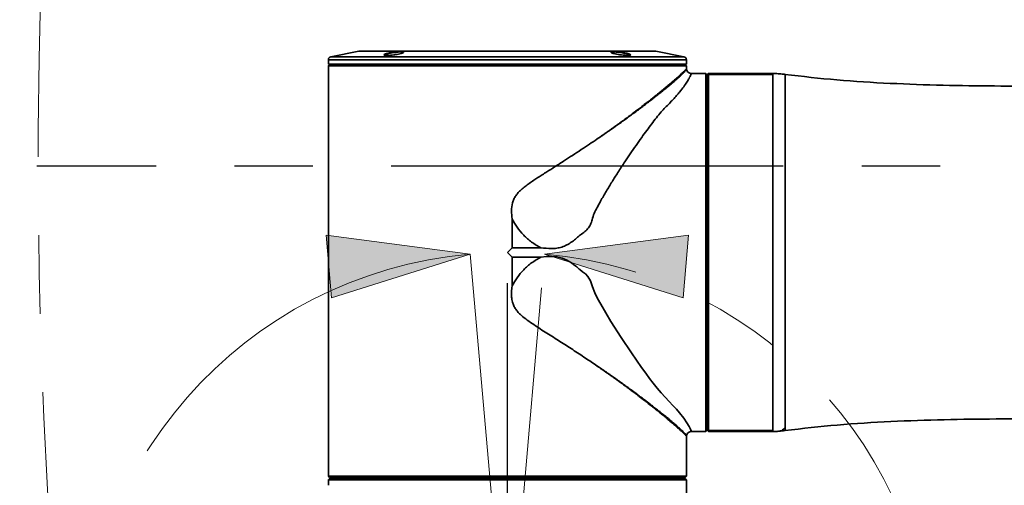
# Model space of a CAD drawing. Header units: millimetres. Extents: x 0 to 840, y 0 to 594.
# Tile 18 of 28: x 445 to 476, y 362 to 377. Entities that reach past the tile are written whole.
import ezdxf

# ---------------------------------------------------------------- set-up
doc = ezdxf.new("R2010")
doc.units = ezdxf.units.MM
doc.linetypes.add('CENTERX2', pattern=[20.32, 12.7, -2.54, 2.54, -2.54])
doc.layers.get('0').update_dxf_attribs({"lineweight": 18})
doc.layers.add('中心线层', color=6, linetype='CENTERX2', lineweight=25)
doc.layers.add('标注层', color=150, linetype='Continuous', lineweight=18)
doc.styles.add('SLDTEXTSTYLE1', font='txt', dxfattribs={"width": 0.7})

# ---------------------------------------------------------------- blocks, each defined once
blk = doc.blocks.new('块1')
at = {"linetype": 'Continuous'}
blk.add_hatch(color=7, dxfattribs=at).paths.add_polyline_path([(1094.87, 1153.97), (1089.77, 1130.97), (1099.97, 1130.97)], flags=0)
at = {"color": 7, "linetype": 'Continuous', "lineweight": 18}
for p, q in [((1094.87, 1153.97), (1089.77, 1130.97)), ((1099.97, 1130.97), (1094.87, 1153.97)), ((1089.77, 1130.97), (1099.97, 1130.97))]:
    blk.add_line(p, q, dxfattribs=at)
blk = doc.blocks.new('SW_CENTERMARKSYMBOL_5')
at = {"layer": '中心线层', "color": 0}
blk.add_line((-0.1, 0), (-186.85, 0), dxfattribs=at)
blk = doc.blocks.new('SW_CENTERMARKSYMBOL_6')
at = {"layer": '中心线层', "color": 0}
blk.add_line((0, 0.1), (0, 13.85), dxfattribs=at)

msp = doc.modelspace()

# ---------------------------------------------------------------- linework, layer by layer
at = {"color": 7, "linetype": 'Continuous', "lineweight": 35}
for p, q in [((455.493, 375.691), (454.588, 375.51)), ((464.16, 375.608), (464.209, 375.612)), ((466.028, 375.51), (465.123, 375.691)), ((454.508, 375.412), (454.508, 375.264)), ((454.558, 375.263), (454.508, 375.213)), ((454.508, 375.213), (454.508, 362.174)), ((454.558, 375.264), (454.558, 375.263)), ((466.058, 375.263), (466.058, 375.264)), ((466.108, 375.213), (466.058, 375.263)), ((466.108, 375.264), (466.108, 375.412)), ((466.108, 375.112), (466.108, 375.213)), ((466.738, 374.964), (466.267, 374.964)), ((466.788, 374.914), (466.738, 374.964)), ((466.808, 374.95), (466.822, 374.964)), ((466.808, 374.95), (466.808, 363.378)), ((466.808, 374.95), (466.808, 372.496)), ((466.822, 374.964), (466.822, 363.364)), ((468.908, 374.964), (466.822, 374.964)), ((468.908, 374.964), (468.908, 374.927)), ((468.908, 374.927), (468.908, 374.964)), ((469.308, 374.936), (469.308, 363.391)), ((466.822, 374.854), (466.808, 374.84)), ((463.22, 372.845), (463.212, 372.839)), ((466.808, 371.36), (466.808, 370.434)), ((460.46, 369.316), (460.46, 370.259)), ((466.808, 369.793), (466.808, 367.854)), ((461.395, 369.316), (460.46, 369.316)), ((460.46, 368.068), (460.46, 369.011)), ((460.46, 369.011), (461.395, 369.011)), ((466.808, 366.929), (466.808, 365.292)), ((463.212, 365.489), (463.21, 365.49)), ((466.808, 364.198), (466.808, 363.378)), ((466.738, 363.364), (466.788, 363.414)), ((466.822, 363.364), (466.808, 363.378)), ((466.822, 363.364), (466.822, 363.392)), ((466.108, 362.174), (466.108, 363.216)), ((466.267, 363.364), (466.738, 363.364)), ((466.822, 363.364), (468.908, 363.364)), ((469.068, 363.368), (469.082, 363.368)), ((454.509, 361.914), (454.509, 362.091)), ((454.509, 362.091), (454.509, 361.914)), ((454.549, 361.874), (454.519, 361.904)), ((454.519, 361.804), (454.553, 361.838)), ((454.559, 361.844), (454.559, 361.843)), ((454.706, 361.874), (454.706, 361.844)), ((465.91, 361.844), (465.91, 361.874)), ((466.058, 361.843), (466.058, 361.844)), ((466.108, 361.793), (466.058, 361.843)), ((466.067, 361.874), (466.097, 361.904)), ((466.107, 362.091), (466.107, 361.914)), ((466.107, 361.914), (466.107, 362.091)), ((466.108, 355.364), (466.108, 361.793))]:
    msp.add_line(p, q, dxfattribs=at)
at = {"color": 8, "linetype": 'Continuous', "lineweight": 35}
msp.add_line((468.908, 374.927), (468.908, 363.364), dxfattribs=at)
at = {"color": 7, "linetype": 'CENTERX2', "lineweight": 18}
for p, q in [((459.105, 369.111), (460.308, 355.364)), ((460.308, 355.364), (461.511, 369.111))]:
    msp.add_line(p, q, dxfattribs=at)
at = {"color": 8, "linetype": 'Continuous', "lineweight": 35}
for points in [[(456.264, 375.51), (455.959, 375.51), (455.681, 375.51), (455.431, 375.51), (455.212, 375.51), (455.024, 375.51), (454.868, 375.51), (454.746, 375.51), (454.659, 375.51), (454.606, 375.51), (454.588, 375.51)], [(463.798, 375.691), (463.785, 375.691), (463.486, 375.691), (463.163, 375.691), (462.819, 375.691), (462.457, 375.691), (462.079, 375.691), (461.687, 375.691), (461.285, 375.691), (460.877, 375.691), (460.463, 375.691), (460.049, 375.691), (459.637, 375.691), (459.229, 375.691), (458.83, 375.691), (458.442, 375.691), (458.067, 375.691), (457.709, 375.691), (457.37, 375.691), (457.053, 375.691), (456.76, 375.691), (456.493, 375.691), (456.255, 375.691), (456.047, 375.691), (455.87, 375.691), (455.726, 375.691), (455.616, 375.691), (455.54, 375.691), (455.5, 375.691), (455.493, 375.691)], [(456.925, 375.692), (456.646, 375.692), (456.395, 375.692), (456.173, 375.692), (455.981, 375.692), (455.822, 375.692), (455.695, 375.692), (455.603, 375.692), (455.546, 375.692), (455.523, 375.692), (455.523, 375.692)], [(466.028, 375.51), (466.01, 375.51), (465.957, 375.51), (465.87, 375.51), (465.748, 375.51), (465.592, 375.51), (465.404, 375.51), (465.185, 375.51), (464.935, 375.51), (464.657, 375.51), (464.352, 375.51), (464.023, 375.51), (463.67, 375.51), (463.297, 375.51), (462.905, 375.51), (462.497, 375.51), (462.076, 375.51), (461.643, 375.51), (461.203, 375.51), (460.757, 375.51), (460.308, 375.51), (459.859, 375.51), (459.413, 375.51), (458.973, 375.51), (458.541, 375.51), (458.119, 375.51), (457.711, 375.51), (457.32, 375.51), (456.946, 375.51), (456.593, 375.51), (456.264, 375.51)], [(465.093, 375.692), (465.09, 375.692), (465.059, 375.692), (464.993, 375.692), (464.892, 375.692), (464.758, 375.692), (464.59, 375.692), (464.391, 375.692), (464.161, 375.692), (463.903, 375.692), (463.618, 375.692), (463.309, 375.692), (462.977, 375.692), (462.626, 375.692), (462.257, 375.692), (461.875, 375.692), (461.48, 375.692), (461.077, 375.692), (460.668, 375.692), (460.257, 375.692), (459.845, 375.692), (459.438, 375.692), (459.036, 375.692), (458.645, 375.692), (458.265, 375.692), (457.901, 375.692), (457.554, 375.692), (457.228, 375.692), (456.925, 375.692)], [(466.108, 375.412), (466.09, 375.412), (466.037, 375.412), (465.948, 375.412), (465.824, 375.412), (465.667, 375.412), (465.476, 375.412), (465.253, 375.412), (465, 375.412), (464.718, 375.412), (464.409, 375.412), (464.075, 375.412), (463.717, 375.412), (463.339, 375.412), (462.941, 375.412), (462.528, 375.412), (462.1, 375.412), (461.662, 375.412), (461.215, 375.412), (460.763, 375.412), (460.308, 375.412), (459.853, 375.412), (459.401, 375.412), (458.954, 375.412), (458.516, 375.412), (458.088, 375.412), (457.675, 375.412), (457.278, 375.412), (456.899, 375.412), (456.541, 375.412), (456.207, 375.412), (455.898, 375.412), (455.616, 375.412), (455.363, 375.412), (455.14, 375.412), (454.95, 375.412), (454.792, 375.412), (454.668, 375.412), (454.579, 375.412), (454.526, 375.412), (454.508, 375.412)]]:
    msp.add_lwpolyline(points, dxfattribs=at)
at = {"color": 7, "linetype": 'Continuous', "lineweight": 35}
for points in [[(465.103, 375.693), (465.085, 375.693), (465.03, 375.693), (464.94, 375.693), (464.814, 375.693), (464.654, 375.693), (464.461, 375.693), (464.236, 375.693), (463.981, 375.693), (463.699, 375.693), (463.39, 375.693), (463.058, 375.693), (462.706, 375.693), (462.335, 375.693), (461.948, 375.693), (461.549, 375.693), (461.141, 375.693), (460.726, 375.693), (460.308, 375.693), (459.89, 375.693), (459.475, 375.693), (459.067, 375.693), (458.668, 375.693), (458.281, 375.693), (457.91, 375.693), (457.558, 375.693), (457.226, 375.693), (456.917, 375.693), (456.635, 375.693), (456.38, 375.693), (456.155, 375.693), (455.962, 375.693), (455.802, 375.693), (455.676, 375.693), (455.586, 375.693), (455.531, 375.693), (455.513, 375.693)], [(466.108, 375.264), (466.09, 375.264), (466.037, 375.264), (465.948, 375.264), (465.824, 375.264), (465.667, 375.264), (465.476, 375.264), (465.253, 375.264), (465, 375.264), (464.718, 375.264), (464.409, 375.264), (464.075, 375.264), (463.717, 375.264), (463.339, 375.264), (462.941, 375.264), (462.528, 375.264), (462.1, 375.264), (461.662, 375.264), (461.215, 375.264), (460.763, 375.264), (460.308, 375.264), (459.853, 375.264), (459.401, 375.264), (458.954, 375.264), (458.516, 375.264), (458.088, 375.264), (457.675, 375.264), (457.278, 375.264), (456.899, 375.264), (456.541, 375.264), (456.207, 375.264), (455.898, 375.264), (455.616, 375.264), (455.363, 375.264), (455.14, 375.264), (454.95, 375.264), (454.792, 375.264), (454.668, 375.264), (454.579, 375.264), (454.526, 375.264), (454.508, 375.264)], [(466.108, 375.213), (466.09, 375.213), (466.037, 375.213), (465.948, 375.213), (465.824, 375.213), (465.667, 375.213), (465.476, 375.213), (465.253, 375.213), (465, 375.213), (464.718, 375.213), (464.409, 375.213), (464.075, 375.213), (463.717, 375.213), (463.339, 375.213), (462.941, 375.213), (462.528, 375.213), (462.1, 375.213), (461.662, 375.213), (461.215, 375.213), (460.763, 375.213), (460.308, 375.213), (459.853, 375.213), (459.401, 375.213), (458.954, 375.213), (458.516, 375.213), (458.088, 375.213), (457.675, 375.213), (457.278, 375.213), (456.899, 375.213), (456.541, 375.213), (456.207, 375.213), (455.898, 375.213), (455.616, 375.213), (455.363, 375.213), (455.14, 375.213), (454.95, 375.213), (454.792, 375.213), (454.668, 375.213), (454.579, 375.213), (454.526, 375.213), (454.508, 375.213)], [(466.058, 375.263), (466.04, 375.263), (465.987, 375.263), (465.899, 375.263), (465.777, 375.263), (465.62, 375.263), (465.431, 375.263), (465.211, 375.263), (464.96, 375.263), (464.68, 375.263), (464.374, 375.263), (464.042, 375.263), (463.688, 375.263), (463.312, 375.263), (462.918, 375.263), (462.508, 375.263), (462.085, 375.263), (461.65, 375.263), (461.208, 375.263), (460.759, 375.263), (460.308, 375.263), (459.857, 375.263), (459.409, 375.263), (458.966, 375.263), (458.531, 375.263), (458.108, 375.263), (457.698, 375.263), (457.304, 375.263), (456.928, 375.263), (456.574, 375.263), (456.242, 375.263), (455.936, 375.263), (455.656, 375.263), (455.405, 375.263), (455.185, 375.263), (454.996, 375.263), (454.839, 375.263), (454.717, 375.263), (454.629, 375.263), (454.576, 375.263), (454.558, 375.263)], [(466.738, 363.364), (466.738, 363.364), (466.738, 363.385), (466.738, 363.442), (466.738, 363.533), (466.738, 363.659), (466.738, 363.818), (466.738, 364.01), (466.738, 364.234), (466.738, 364.487), (466.738, 364.769), (466.738, 365.078), (466.738, 365.412), (466.738, 365.769), (466.738, 366.147), (466.738, 366.543), (466.738, 366.955), (466.738, 367.38), (466.738, 367.816), (466.738, 368.261), (466.738, 368.711), (466.738, 369.164), (466.738, 369.617), (466.738, 370.067), (466.738, 370.511), (466.738, 370.948), (466.738, 371.373), (466.738, 371.785), (466.738, 372.181), (466.738, 372.558), (466.738, 372.915), (466.738, 373.249), (466.738, 373.558), (466.738, 373.84), (466.738, 374.094), (466.738, 374.317), (466.738, 374.509), (466.738, 374.669), (466.738, 374.794), (466.738, 374.886), (466.738, 374.942), (466.738, 374.964), (466.738, 374.964)], [(466.788, 363.414), (466.788, 363.414), (466.788, 363.435), (466.788, 363.49), (466.788, 363.581), (466.788, 363.705), (466.788, 363.863), (466.788, 364.053), (466.788, 364.274), (466.788, 364.526), (466.788, 364.806), (466.788, 365.112), (466.788, 365.443), (466.788, 365.797), (466.788, 366.171), (466.788, 366.564), (466.788, 366.972), (466.788, 367.394), (466.788, 367.827), (466.788, 368.268), (466.788, 368.715), (466.788, 369.164), (466.788, 369.613), (466.788, 370.059), (466.788, 370.5), (466.788, 370.933), (466.788, 371.355), (466.788, 371.764), (466.788, 372.156), (466.788, 372.531), (466.788, 372.885), (466.788, 373.216), (466.788, 373.522), (466.788, 373.802), (466.788, 374.053), (466.788, 374.274), (466.788, 374.465), (466.788, 374.623), (466.788, 374.747), (466.788, 374.837), (466.788, 374.893), (466.788, 374.914), (466.788, 374.914)], [(466.788, 363.414), (466.788, 363.414), (466.788, 363.435), (466.788, 363.49), (466.788, 363.581), (466.788, 363.705), (466.788, 363.863), (466.788, 364.053), (466.788, 364.274), (466.788, 364.526), (466.788, 364.806), (466.788, 365.112), (466.788, 365.443), (466.788, 365.797), (466.788, 366.171), (466.788, 366.564), (466.788, 366.972), (466.788, 367.394), (466.788, 367.827), (466.788, 368.268), (466.788, 368.715), (466.788, 369.164), (466.788, 369.613), (466.788, 370.059), (466.788, 370.5), (466.788, 370.933), (466.788, 371.355), (466.788, 371.764), (466.788, 372.156), (466.788, 372.531), (466.788, 372.885), (466.788, 373.216), (466.788, 373.522), (466.788, 373.802), (466.788, 374.053), (466.788, 374.274), (466.788, 374.465), (466.788, 374.623), (466.788, 374.747), (466.788, 374.837), (466.788, 374.893), (466.788, 374.914)], [(468.908, 374.936), (467.859, 374.936), (466.822, 374.936)], [(466.808, 363.514), (466.808, 363.532), (466.808, 363.585), (466.808, 363.674), (466.808, 363.797), (466.808, 363.955), (466.808, 364.145), (466.808, 364.367), (466.808, 364.619), (466.808, 364.9), (466.808, 365.209), (466.808, 365.542), (466.808, 365.898), (466.808, 366.274), (466.808, 366.669), (466.808, 367.08), (466.808, 367.503), (466.808, 367.938), (466.808, 368.38), (466.808, 368.827), (466.808, 369.276), (466.808, 369.725), (466.808, 370.169), (466.808, 370.608), (466.808, 371.037), (466.808, 371.455), (466.808, 371.858), (466.808, 372.244), (466.808, 372.611), (466.808, 372.955), (466.808, 373.276), (466.808, 373.571), (466.808, 373.838), (466.808, 374.075), (466.808, 374.282), (466.808, 374.456), (466.808, 374.596), (466.808, 374.702), (466.808, 374.774), (466.808, 374.809), (466.808, 374.774), (466.808, 374.702), (466.808, 374.596), (466.808, 374.456), (466.808, 374.282), (466.808, 374.075), (466.808, 373.838), (466.808, 373.571), (466.808, 373.276), (466.808, 372.955), (466.808, 372.611), (466.808, 372.244), (466.808, 371.858), (466.808, 371.455), (466.808, 371.037), (466.808, 370.608), (466.808, 370.169), (466.808, 369.725), (466.808, 369.276), (466.808, 368.827), (466.808, 368.38), (466.808, 367.938), (466.808, 367.503), (466.808, 367.08), (466.808, 366.669), (466.808, 366.274), (466.808, 365.898), (466.808, 365.542), (466.808, 365.209), (466.808, 364.9), (466.808, 364.619), (466.808, 364.367), (466.808, 364.145), (466.808, 363.955), (466.808, 363.797), (466.808, 363.674), (466.808, 363.585), (466.808, 363.532), (466.808, 363.514)], [(460.308, 369.164), (460.384, 369.24), (460.46, 369.316)], [(460.46, 369.011), (460.384, 369.088), (460.308, 369.164)], [(466.267, 363.364), (466.26, 363.382), (466.237, 363.437), (466.195, 363.522), (466.124, 363.644), (466.022, 363.792), (465.885, 363.968), (465.786, 364.083), (465.674, 364.207), (465.551, 364.336), (465.419, 364.471), (465.288, 364.612), (465.164, 364.763), (465.036, 364.927), (464.917, 365.083), (464.791, 365.254), (464.658, 365.438), (464.329, 365.908), (463.997, 366.405), (463.664, 366.93), (463.336, 367.486), (463.231, 367.677), (463.14, 367.857), (463.07, 368.045), (463.006, 368.245), (462.915, 368.389), (462.838, 368.469), (462.745, 368.54), (462.655, 368.608), (462.655, 368.608), (462.655, 368.608), (462.655, 368.609), (462.654, 368.609), (462.651, 368.612), (462.639, 368.623), (462.59, 368.665), (462.554, 368.696), (462.524, 368.721), (462.454, 368.777), (462.388, 368.826), (462.24, 368.917), (462.082, 368.984), (461.913, 369.023), (461.741, 369.036), (461.577, 369.031), (461.395, 369.011)], [(466.81, 363.392), (467.859, 363.392), (468.908, 363.392)], [(454.509, 361.914), (454.533, 361.914), (454.593, 361.914), (454.687, 361.914), (454.814, 361.914), (454.976, 361.914), (455.169, 361.914), (455.393, 361.914), (455.648, 361.914), (455.93, 361.914), (456.239, 361.914), (456.572, 361.914), (456.928, 361.914), (457.304, 361.914), (457.699, 361.914), (458.109, 361.914), (458.533, 361.914), (458.967, 361.914), (459.41, 361.914), (459.857, 361.914), (460.308, 361.914), (460.759, 361.914), (461.207, 361.914), (461.649, 361.914), (462.083, 361.914), (462.507, 361.914), (462.917, 361.914), (463.312, 361.914), (463.688, 361.914), (464.044, 361.914), (464.377, 361.914), (464.686, 361.914), (464.969, 361.914), (465.223, 361.914), (465.447, 361.914), (465.64, 361.914), (465.802, 361.914), (465.93, 361.914), (466.023, 361.914), (466.083, 361.914), (466.107, 361.914)], [(466.108, 361.793), (466.09, 361.793), (466.037, 361.793), (465.949, 361.793), (465.827, 361.793), (465.671, 361.793), (465.482, 361.793), (465.262, 361.793), (465.011, 361.793), (464.731, 361.793), (464.425, 361.793), (464.094, 361.793), (463.739, 361.793), (463.363, 361.793), (462.969, 361.793), (462.559, 361.793), (462.134, 361.793), (461.699, 361.793), (461.255, 361.793), (460.805, 361.793), (460.353, 361.793), (459.9, 361.793), (459.449, 361.793), (459.004, 361.793), (458.567, 361.793), (458.14, 361.793), (457.727, 361.793), (457.329, 361.793), (456.95, 361.793), (456.591, 361.793), (456.255, 361.793), (455.943, 361.793), (455.658, 361.793), (455.402, 361.793), (455.175, 361.793), (454.98, 361.793), (454.817, 361.793), (454.688, 361.793), (454.593, 361.793), (454.533, 361.793), (454.509, 361.793)], [(454.549, 361.874), (454.574, 361.874), (454.635, 361.874), (454.732, 361.874), (454.865, 361.874), (455.033, 361.874), (455.234, 361.874), (455.468, 361.874), (455.732, 361.874), (456.026, 361.874), (456.346, 361.874), (456.692, 361.874), (457.062, 361.874), (457.451, 361.874), (457.859, 361.874), (458.283, 361.874), (458.719, 361.874), (459.166, 361.874), (459.62, 361.874), (460.078, 361.874), (460.538, 361.874), (460.996, 361.874), (461.45, 361.874), (461.897, 361.874), (462.333, 361.874), (462.757, 361.874), (463.165, 361.874), (463.555, 361.874), (463.924, 361.874), (464.27, 361.874), (464.591, 361.874), (464.884, 361.874), (465.148, 361.874), (465.382, 361.874), (465.583, 361.874), (465.751, 361.874), (465.884, 361.874), (465.981, 361.874), (466.042, 361.874), (466.067, 361.874)], [(454.559, 361.844), (454.582, 361.844), (454.641, 361.844), (454.734, 361.844), (454.862, 361.844), (455.022, 361.844), (455.215, 361.844), (455.44, 361.844), (455.693, 361.844), (455.976, 361.844), (456.284, 361.844), (456.617, 361.844), (456.973, 361.844), (457.349, 361.844), (457.743, 361.844), (458.153, 361.844), (458.576, 361.844), (459.01, 361.844), (459.451, 361.844), (459.898, 361.844), (460.347, 361.844), (460.796, 361.844), (461.242, 361.844), (461.683, 361.844), (462.115, 361.844), (462.536, 361.844), (462.943, 361.844), (463.334, 361.844), (463.707, 361.844), (464.059, 361.844), (464.388, 361.844), (464.692, 361.844), (464.969, 361.844), (465.218, 361.844), (465.437, 361.844), (465.624, 361.844), (465.779, 361.844), (465.901, 361.844), (465.988, 361.844), (466.04, 361.844), (466.058, 361.844)], [(454.559, 361.843), (454.582, 361.843), (454.641, 361.843), (454.734, 361.843), (454.862, 361.843), (455.022, 361.843), (455.215, 361.843), (455.44, 361.843), (455.693, 361.843), (455.976, 361.843), (456.284, 361.843), (456.617, 361.843), (456.973, 361.843), (457.349, 361.843), (457.743, 361.843), (458.153, 361.843), (458.576, 361.843), (459.01, 361.843), (459.451, 361.843), (459.898, 361.843), (460.347, 361.843), (460.796, 361.843), (461.242, 361.843), (461.683, 361.843), (462.115, 361.843), (462.536, 361.843), (462.943, 361.843), (463.334, 361.843), (463.707, 361.843), (464.059, 361.843), (464.388, 361.843), (464.692, 361.843), (464.969, 361.843), (465.218, 361.843), (465.437, 361.843), (465.624, 361.843), (465.779, 361.843), (465.901, 361.843), (465.988, 361.843), (466.04, 361.843), (466.058, 361.843)]]:
    msp.add_lwpolyline(points, dxfattribs=at)
at = {"color": 7, "linetype": 'CENTERX2', "lineweight": 18}
for centre, radius in [((631.908, 371.964), 186.8), ((460.308, 355.364), 13.8)]:
    msp.add_arc(centre, radius, 95, 85, dxfattribs=at)
at = {"color": 7, "linetype": 'Continuous', "lineweight": 35}
for centre, start, end in [((454.608, 375.412), 101.3099, 180), ((455.513, 375.593), 90, 101.3099), ((465.103, 375.593), 78.6901, 90), ((466.008, 375.412), 0, 78.6901)]:
    msp.add_arc(centre, 0.1, start, end, dxfattribs=at)
msp.add_ellipse((460.308, 356.674), major_axis=(0, 331.709), ratio=0.017485, start_param=1.555362, end_param=1.555895, dxfattribs=at)
for points, knots in [([(456.405, 375.55), (456.417, 375.55), (456.452, 375.55), (456.528, 375.555), (456.63, 375.567), (456.736, 375.584), (456.831, 375.604), (456.904, 375.626), (456.945, 375.647), (456.95, 375.664), (456.918, 375.674), (456.867, 375.677), (456.806, 375.676), (456.731, 375.67), (456.629, 375.658), (456.523, 375.64), (456.428, 375.619), (456.355, 375.597), (456.313, 375.577), (456.309, 375.561), (456.339, 375.552), (456.384, 375.55), (456.405, 375.55)], [0, 0, 0, 0, 0.031357, 0.094643, 0.163669, 0.233551, 0.304622, 0.376757, 0.449355, 0.521514, 0.592452, 0.65746, 0.688816, 0.752101, 0.82094, 0.890899, 0.962272, 1.03465, 1.107202, 1.179071, 1.249748, 1.314903, 1.314903, 1.314903, 1.314903]), ([(456.332, 375.555), (456.332, 375.555), (456.326, 375.559), (456.347, 375.572), (456.395, 375.592), (456.475, 375.614), (456.573, 375.635), (456.677, 375.651), (456.773, 375.662), (456.821, 375.663), (456.843, 375.664)], [0, 0, 0, 0, 0.0048988, 0.0800988, 0.1567715, 0.2347213, 0.3131801, 0.3910301, 0.4673188, 0.5318981, 0.5318981, 0.5318981, 0.5318981]), ([(456.843, 375.664), (456.854, 375.663), (456.886, 375.663), (456.923, 375.657), (456.928, 375.648), (456.93, 375.644)], [0, 0, 0, 0, 0.01860486, 0.05619126, 0.09274828, 0.09274828, 0.09274828, 0.09274828]), ([(463.776, 375.608), (463.788, 375.604), (463.825, 375.595), (463.902, 375.58), (464.007, 375.564), (464.114, 375.553), (464.205, 375.549), (464.271, 375.551), (464.305, 375.56), (464.305, 375.575), (464.276, 375.59), (464.241, 375.602), (464.22, 375.609), (464.207, 375.612), (464.189, 375.617), (464.148, 375.628), (464.071, 375.644), (463.966, 375.661), (463.859, 375.673), (463.768, 375.678), (463.703, 375.675), (463.668, 375.665), (463.669, 375.649), (463.703, 375.629), (463.752, 375.615), (463.776, 375.608)], [0, 0, 0, 0, 0.031332, 0.094531, 0.166514, 0.237427, 0.307138, 0.37604, 0.444824, 0.514194, 0.584641, 0.620607, 0.639065, 0.648353, 0.65766, 0.688997, 0.752192, 0.824453, 0.895651, 0.965381, 1.034041, 1.102548, 1.171853, 1.242524, 1.315048, 1.315048, 1.315048, 1.315048]), ([(463.686, 375.644), (463.686, 375.644), (463.68, 375.651), (463.702, 375.659), (463.752, 375.665), (463.83, 375.663), (463.923, 375.653), (464.024, 375.638), (464.114, 375.62), (464.169, 375.606), (464.193, 375.6), (464.197, 375.598)], [0, 0, 0, 0, 0.0061401, 0.0825056, 0.1570911, 0.2302578, 0.3030953, 0.3767966, 0.452112, 0.5120709, 0.5258428, 0.5258428, 0.5258428, 0.5258428]), ([(464.197, 375.598), (464.208, 375.595), (464.239, 375.585), (464.257, 375.576), (464.269, 375.57)], [0, 0, 0, 0, 0.02594923, 0.07748072, 0.07748072, 0.07748072, 0.07748072]), ([(517.928, 375.248), (511.935, 375.143), (502.934, 374.986), (492.609, 374.806), (487.694, 374.72), (485.532, 374.682), (484.581, 374.666), (484.162, 374.658), (483.996, 374.656), (483.847, 374.653), (483.422, 374.646), (482.665, 374.632), (481.587, 374.613), (480.394, 374.592), (479.067, 374.572), (477.626, 374.558), (476.069, 374.557), (474.409, 374.579), (472.706, 374.639), (470.997, 374.74), (469.867, 374.871), (469.308, 374.936)], [0, 0, 0, 0, 17.982332, 27.008308, 30.979738, 32.727173, 33.496034, 33.834342, 33.983193, 33.994695, 34.280577, 35.25954, 36.26443, 37.515026, 38.839898, 40.246053, 41.839833, 43.508964, 45.226378, 46.953384, 48.640493, 48.640493, 48.640493, 48.640493]), ([(466.267, 374.964), (466.266, 374.962), (466.265, 374.958), (466.252, 374.927), (466.231, 374.878), (466.194, 374.801), (466.131, 374.692), (466.03, 374.542), (465.913, 374.391), (465.792, 374.251), (465.682, 374.128), (465.559, 373.998), (465.425, 373.864), (465.279, 373.71), (465.137, 373.531), (464.982, 373.331), (464.824, 373.119), (464.655, 372.888), (464.476, 372.634), (464.293, 372.369), (464.096, 372.076), (463.9, 371.775), (463.699, 371.455), (463.512, 371.147), (463.349, 370.869), (463.221, 370.629), (463.113, 370.434), (463.063, 370.24), (463.006, 370.066), (462.912, 369.923), (462.784, 369.81), (462.642, 369.714), (462.517, 369.597), (462.381, 369.493), (462.234, 369.402), (462.075, 369.336), (461.907, 369.299), (461.679, 369.284), (461.508, 369.303), (461.395, 369.316)], [0, 0, 0, 0, 0.244652, 0.488009, 0.740919, 0.973152, 1.303207, 1.622283, 1.942928, 2.134411, 2.329044, 2.524039, 2.720591, 2.914977, 3.157129, 3.398911, 3.635197, 3.883286, 4.156861, 4.434906, 4.686543, 5.014501, 5.28637, 5.561986, 5.835613, 6.008158, 6.168158, 6.324954, 6.446281, 6.56852, 6.690762, 6.814213, 6.937751, 7.060794, 7.184015, 7.307979, 7.430695, 7.554594, 7.800019, 7.800019, 7.800019, 7.800019]), ([(463.22, 372.845), (463.239, 372.857), (463.295, 372.896), (463.368, 372.947), (463.459, 373.01), (463.549, 373.073), (463.656, 373.148), (463.746, 373.213), (463.818, 373.264), (463.887, 373.314), (464.003, 373.397), (464.132, 373.492), (464.289, 373.608), (464.411, 373.7), (464.53, 373.791), (464.647, 373.88), (464.76, 373.967), (464.896, 374.073), (465.001, 374.157), (465.127, 374.258), (465.224, 374.336), (465.316, 374.411), (465.405, 374.484), (465.488, 374.555), (465.587, 374.638), (465.66, 374.701), (465.745, 374.774), (465.807, 374.828), (465.863, 374.878), (465.915, 374.925), (465.961, 374.966), (466.01, 375.012), (466.042, 375.043), (466.074, 375.074), (466.092, 375.094), (466.103, 375.106), (466.108, 375.112), (466.107, 375.111), (466.106, 375.11)], [0, 0, 0, 0, 0.042108, 0.126326, 0.168432, 0.25265, 0.336869, 0.421088, 0.469337, 0.510127, 0.591718, 0.754925, 0.836514, 0.999721, 1.081309, 1.162903, 1.326113, 1.407702, 1.570917, 1.652508, 1.815726, 1.897318, 1.97891, 2.142134, 2.223727, 2.386957, 2.46855, 2.631787, 2.713382, 2.794979, 2.958224, 3.039821, 3.203071, 3.284668, 3.447931, 3.52953, 3.61113, 3.674911, 3.674911, 3.674911, 3.674911]), ([(466.106, 375.107), (466.102, 375.1), (466.093, 375.087), (466.061, 375.041), (466.012, 374.984), (465.949, 374.92), (465.869, 374.845), (465.774, 374.761), (465.668, 374.67), (465.56, 374.58), (465.442, 374.483), (465.318, 374.383), (465.186, 374.278), (465.057, 374.175), (464.917, 374.067), (464.773, 373.957), (464.629, 373.847), (464.482, 373.738), (464.318, 373.617), (464.139, 373.487), (463.923, 373.331), (463.688, 373.165), (463.445, 372.997), (463.29, 372.892), (463.22, 372.845)], [0, 0, 0, 0, 0.172304, 0.368619, 0.548149, 0.724982, 0.898261, 1.092228, 1.267869, 1.422401, 1.57126, 1.753515, 1.892131, 2.037962, 2.191116, 2.339361, 2.477781, 2.616998, 2.756957, 2.927991, 3.091907, 3.313788, 3.51276, 3.675228, 3.675228, 3.675228, 3.675228]), ([(466.108, 375.112), (466.108, 375.112), (466.108, 375.111), (466.107, 375.108), (466.106, 375.107)], [0, 0, 0, 0, 0.002792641, 0.005511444, 0.005511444, 0.005511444, 0.005511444]), ([(466.108, 375.112), (466.114, 375.09), (466.125, 375.048), (466.167, 375.002), (466.216, 374.973), (466.25, 374.967), (466.267, 374.964)], [0, 0, 0, 0, 0.065784, 0.130264, 0.1811869, 0.2335875, 0.2335875, 0.2335875, 0.2335875]), ([(469.308, 374.936), (469.263, 374.942), (469.189, 374.952), (469.084, 374.96), (468.996, 374.964), (468.937, 374.964), (468.908, 374.964)], [0, 0, 0, 0, 0.1349299, 0.2254213, 0.3149159, 0.4013632, 0.4013632, 0.4013632, 0.4013632]), ([(460.46, 370.259), (460.452, 370.344), (460.434, 370.515), (460.456, 370.731), (460.514, 370.894), (460.579, 371.005), (460.66, 371.106), (460.762, 371.205), (460.881, 371.304), (461.019, 371.405), (461.159, 371.501), (461.3, 371.594), (461.442, 371.686), (461.622, 371.8), (461.865, 371.954), (462.144, 372.131), (462.432, 372.318), (462.7, 372.494), (462.964, 372.67), (463.131, 372.783), (463.212, 372.839)], [0, 0, 0, 0, 0.250014, 0.499974, 0.624609, 0.750319, 0.875216, 1.000545, 1.165102, 1.327024, 1.500474, 1.662436, 1.824551, 2.000412, 2.294205, 2.681815, 2.994003, 3.34044, 3.67235, 3.989737, 3.989737, 3.989737, 3.989737]), ([(460.46, 370.259), (460.512, 370.164), (460.618, 369.973), (460.834, 369.718), (461.09, 369.489), (461.292, 369.374), (461.395, 369.316)], [0, 0, 0, 0, 0.323369, 0.655141, 0.996985, 1.350441, 1.350441, 1.350441, 1.350441]), ([(461.395, 369.011), (461.292, 368.953), (461.09, 368.839), (460.834, 368.61), (460.618, 368.355), (460.512, 368.163), (460.46, 368.068)], [0, 0, 0, 0, 0.352956, 0.694631, 1.026569, 1.350445, 1.350445, 1.350445, 1.350445]), ([(463.21, 365.49), (463.087, 365.574), (462.831, 365.747), (462.431, 366.011), (462.014, 366.28), (461.661, 366.503), (461.376, 366.684), (461.162, 366.824), (460.951, 366.97), (460.782, 367.102), (460.66, 367.222), (460.579, 367.322), (460.514, 367.434), (460.466, 367.567), (460.442, 367.722), (460.441, 367.894), (460.454, 368.01), (460.46, 368.068)], [0, 0, 0, 0, 0.476408, 0.989578, 1.485415, 1.984709, 2.235296, 2.485727, 2.736406, 2.987177, 3.111867, 3.236573, 3.361942, 3.486515, 3.647471, 3.81473, 3.98716, 3.98716, 3.98716, 3.98716]), ([(466.106, 363.217), (466.107, 363.217), (466.107, 363.217), (466.097, 363.228), (466.082, 363.244), (466.054, 363.273), (466.024, 363.302), (465.988, 363.336), (465.947, 363.374), (465.899, 363.417), (465.832, 363.477), (465.772, 363.53), (465.69, 363.601), (465.618, 363.663), (465.542, 363.728), (465.461, 363.796), (465.376, 363.867), (465.263, 363.96), (465.169, 364.037), (465.069, 364.116), (464.967, 364.198), (464.861, 364.282), (464.723, 364.389), (464.609, 364.477), (464.462, 364.589), (464.341, 364.68), (464.216, 364.773), (464.09, 364.867), (463.96, 364.961), (463.827, 365.057), (463.726, 365.129), (463.624, 365.202), (463.543, 365.259), (463.48, 365.303), (463.429, 365.339), (463.343, 365.398), (463.268, 365.45), (463.216, 365.486), (463.211, 365.489)], [0, 0, 0, 0, 0.099582, 0.181236, 0.344616, 0.426268, 0.58963, 0.671281, 0.752932, 0.916287, 0.997936, 1.161286, 1.242934, 1.406278, 1.487924, 1.56957, 1.732905, 1.814551, 1.977879, 2.059529, 2.141172, 2.304495, 2.38614, 2.549463, 2.631103, 2.794422, 2.876068, 2.957714, 3.121028, 3.202669, 3.284314, 3.365962, 3.447604, 3.474999, 3.512098, 3.567384, 3.673637, 3.684002, 3.684002, 3.684002, 3.684002]), ([(463.211, 365.489), (463.264, 365.453), (463.367, 365.384), (463.516, 365.281), (463.682, 365.166), (463.806, 365.079), (463.889, 365.02), (463.915, 365.001), (463.947, 364.979), (463.987, 364.95), (464.038, 364.914), (464.097, 364.871), (464.165, 364.822), (464.24, 364.767), (464.347, 364.689), (464.474, 364.596), (464.618, 364.488), (464.771, 364.373), (464.926, 364.253), (465.074, 364.138), (465.191, 364.046), (465.312, 363.95), (465.431, 363.853), (465.554, 363.753), (465.663, 363.661), (465.77, 363.569), (465.866, 363.485), (465.947, 363.409), (466.01, 363.345), (466.059, 363.289), (466.093, 363.242), (466.102, 363.228), (466.106, 363.221)], [0, 0, 0, 0, 0.122413, 0.23891, 0.355409, 0.522197, 0.545726, 0.563355, 0.589563, 0.624325, 0.667617, 0.718409, 0.777355, 0.844407, 0.9195, 1.063476, 1.193322, 1.327375, 1.512463, 1.671125, 1.803884, 1.911227, 2.099679, 2.253159, 2.410448, 2.587313, 2.780726, 2.954375, 3.132591, 3.310863, 3.501598, 3.685895, 3.685895, 3.685895, 3.685895]), ([(469.308, 363.391), (469.871, 363.457), (471.01, 363.589), (472.731, 363.69), (474.447, 363.749), (476.118, 363.771), (477.716, 363.769), (480.316, 363.742), (482.411, 363.7), (484.054, 363.671), (484.228, 363.668), (484.539, 363.662), (485.093, 363.653), (486.083, 363.636), (487.85, 363.605), (491.006, 363.55), (496.643, 363.451), (505.864, 363.29), (513.4, 363.159), (517.928, 363.08)], [0, 0, 0, 0, 1.700056, 3.440213, 5.169971, 6.849978, 8.452864, 9.963737, 14.651432, 14.73873, 14.894617, 15.172993, 15.670077, 16.557735, 18.142851, 20.973396, 26.02795, 35.053926, 48.64048, 48.64048, 48.64048, 48.64048]), ([(468.908, 363.364), (468.975, 363.364), (469.109, 363.365), (469.242, 363.383), (469.308, 363.391)], [0, 0, 0, 0, 0.2006544, 0.4013365, 0.4013365, 0.4013365, 0.4013365]), ([(469.103, 363.373), (469.135, 363.377), (469.206, 363.386), (469.273, 363.449), (469.31, 363.484)], [0, 0, 0, 0, 0.1079473, 0.2409215, 0.2409215, 0.2409215, 0.2409215]), ([(466.106, 363.221), (466.107, 363.219), (466.108, 363.216), (466.108, 363.216), (466.108, 363.216)], [0, 0, 0, 0, 0.00271795, 0.005509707, 0.005509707, 0.005509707, 0.005509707]), ([(466.108, 363.216), (466.114, 363.237), (466.125, 363.279), (466.167, 363.326), (466.216, 363.355), (466.25, 363.361), (466.267, 363.364)], [0, 0, 0, 0, 0.0657858, 0.1302669, 0.1811866, 0.2335925, 0.2335925, 0.2335925, 0.2335925]), ([(454.508, 362.174), (454.508, 362.172), (454.508, 362.17), (454.508, 362.151), (454.509, 362.123), (454.509, 362.102), (454.509, 362.091)], [0, 0, 0, 0, 0.02085154, 0.04158745, 0.0623613, 0.08314989, 0.08314989, 0.08314989, 0.08314989]), ([(466.107, 362.091), (466.107, 362.102), (466.107, 362.123), (466.108, 362.151), (466.108, 362.17), (466.108, 362.173), (466.108, 362.174)], [0, 0, 0, 0, 0.02084934, 0.04158531, 0.06236169, 0.08315301, 0.08315301, 0.08315301, 0.08315301]), ([(466.108, 362.174), (466.108, 362.173), (466.108, 362.17), (466.108, 362.156), (466.108, 362.15)], [0, 0, 0, 0, 0.01216407, 0.02424641, 0.02424641, 0.02424641, 0.02424641]), ([(454.509, 361.914), (454.509, 361.914), (454.509, 361.914), (454.51, 361.913), (454.512, 361.911), (454.515, 361.908), (454.518, 361.905), (454.519, 361.904)], [0, 0, 0, 0, 0.00196029, 0.00391192, 0.00662749, 0.0103933, 0.01424591, 0.01424591, 0.01424591, 0.01424591]), ([(454.509, 361.793), (454.509, 361.794), (454.509, 361.794), (454.51, 361.795), (454.512, 361.797), (454.515, 361.8), (454.518, 361.802), (454.519, 361.804)], [0, 0, 0, 0, 0.00196109, 0.00391301, 0.00663109, 0.01040042, 0.01424749, 0.01424749, 0.01424749, 0.01424749]), ([(454.553, 361.838), (454.555, 361.84), (454.557, 361.842), (454.558, 361.843), (454.559, 361.843)], [0, 0, 0, 0, 0.006592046, 0.007648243, 0.007648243, 0.007648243, 0.007648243]), ([(466.107, 361.914), (466.107, 361.914), (466.107, 361.914), (466.106, 361.913), (466.104, 361.911), (466.101, 361.908), (466.099, 361.905), (466.097, 361.904)], [0, 0, 0, 0, 0.00196257, 0.00391385, 0.00663022, 0.01039874, 0.01424664, 0.01424664, 0.01424664, 0.01424664])]:
    msp.add_open_spline(points, degree=3, knots=knots, dxfattribs=at)

# ---------------------------------------------------------------- block references
at = {"color": 7, "linetype": 'Continuous', "xscale": 0.2, "yscale": 0.2, "zscale": 0.2}
for p, rotation in [((210.117, 567.152), 274.9965763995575), ((672.312, 130.83), 84.99315279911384)]:
    msp.add_blockref('块1', p, dxfattribs=dict(at, rotation=rotation))
at = {"layer": '中心线层'}
for name, p in [('SW_CENTERMARKSYMBOL_5', (631.908, 371.964)), ('SW_CENTERMARKSYMBOL_6', (460.308, 355.364))]:
    msp.add_blockref(name, p, dxfattribs=at)

# ---------------------------------------------------------------- texts
at = {"layer": '标注层', "color": 7, "insert": (420.898, 380.13), "char_height": 7, "width": 10.07883, "attachment_point": 1, "style": 'SLDTEXTSTYLE1'}
msp.add_mtext('J5:175%%D', dxfattribs=at)

doc.saveas('drawing.dxf')
